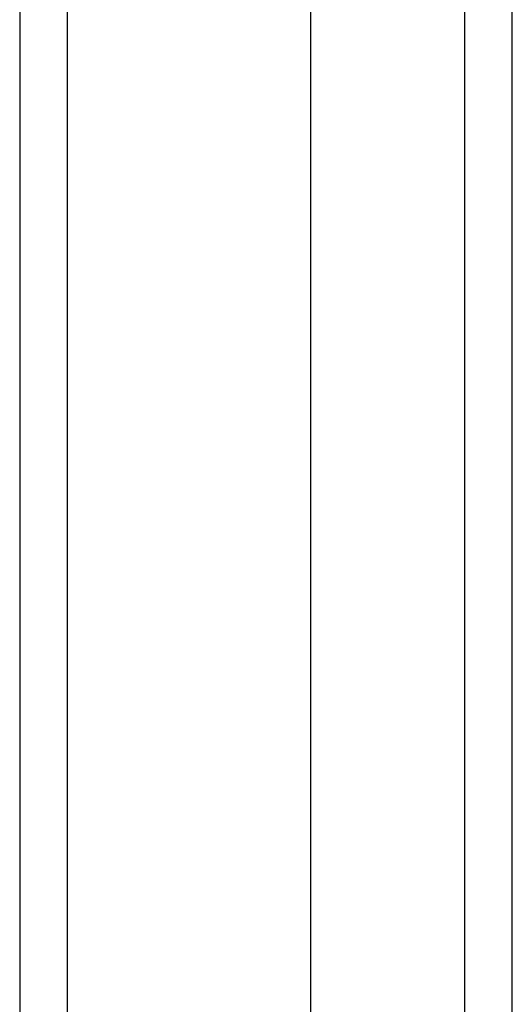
# Model space of a CAD drawing. Header units: inches. Extents: x 3 to 173, y 3 to 113.
# Tile 4 of 57: x 74.744 to 75.605, y 48.994 to 50.716. Entities that reach past the tile are written whole.
import ezdxf

# ---------------------------------------------------------------- set-up
doc = ezdxf.new("R2010")
doc.units = ezdxf.units.IN
doc.header["$LTSCALE"] = 10.4
doc.header["$MEASUREMENT"] = 0
doc.layers.add('Visible Edges(ANSI)', color=7, linetype='Continuous', lineweight=25)
doc.layers.add('Visible Tangent Edges(ANSI)', color=7, linetype='Continuous', lineweight=25)

msp = doc.modelspace()

# ---------------------------------------------------------------- linework, layer by layer
at = {"layer": 'Visible Edges(ANSI)'}
for p, q in [((74.74375, 71.11294), (74.74375, 47.42113)), ((75.25255, 48.22949), (75.25255, 70.30458)), ((75.6048, 48.22949), (75.6048, 70.30458))]:
    msp.add_line(p, q, dxfattribs=at)
at = {"layer": 'Visible Tangent Edges(ANSI)'}
for p, q in [((74.82726, 47.42113), (74.82726, 71.11294)), ((75.52129, 70.41891), (75.52129, 48.11517))]:
    msp.add_line(p, q, dxfattribs=at)

doc.saveas('drawing.dxf')
